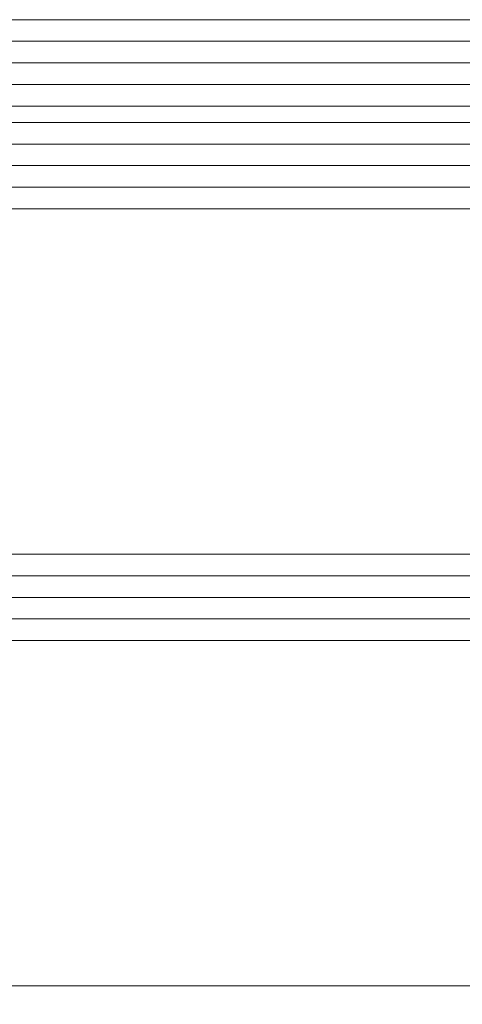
# Model space of a CAD drawing. Header units: inches. Extents: x 44881 to 156022, y 58140 to 83978.
# Tile 104 of 256: x 98580 to 98601, y 72452 to 72498. Entities that reach past the tile are written whole.
import ezdxf

# ---------------------------------------------------------------- set-up
doc = ezdxf.new("R2010")
doc.units = ezdxf.units.IN
doc.layers.add('_MB_kreskowanie_szklo_0.09', color=157, linetype='Continuous', lineweight=9)
doc.layers.add('_MB_szklo_0.15', color=142, linetype='Continuous', lineweight=15)

# ---------------------------------------------------------------- blocks, each defined once
blk = doc.blocks.new('*U363')
at = {"layer": '_MB_kreskowanie_szklo_0.09'}
for points in [[(0, -23), (738, -23)], [(0, -24), (738, -24)], [(0, -25), (738, -25)], [(0, -43), (738, -43)], [(0, -44), (738, -44)], [(0, -45), (738, -45)], [(0, -47.76), (738, -47.76)], [(0, -48.76), (738, -48.76)], [(0, -49.76), (738, -49.76)]]:
    blk.add_lwpolyline(points, dxfattribs=at)
at = {"layer": '_MB_szklo_0.15'}
for points in [[(738, 0), (0, 0), (0, -6), (738, -6)], [(738, -22), (0, -22), (0, -26), (738, -26)], [(738, -42), (0, -42), (0, -46), (738, -46)], [(738, -46), (0, -46), (0, -46.76), (738, -46.76)], [(738, -46.76), (0, -46.76), (0, -50.76), (738, -50.76)]]:
    blk.add_lwpolyline(points, dxfattribs=at)

msp = doc.modelspace()

# ---------------------------------------------------------------- block references
at = {"color": 14, "true_color": 0xa30000, "xscale": -1, "rotation": 180}
msp.add_blockref('*U363', (98562.536, 72447.123), dxfattribs=at)

doc.saveas('drawing.dxf')
